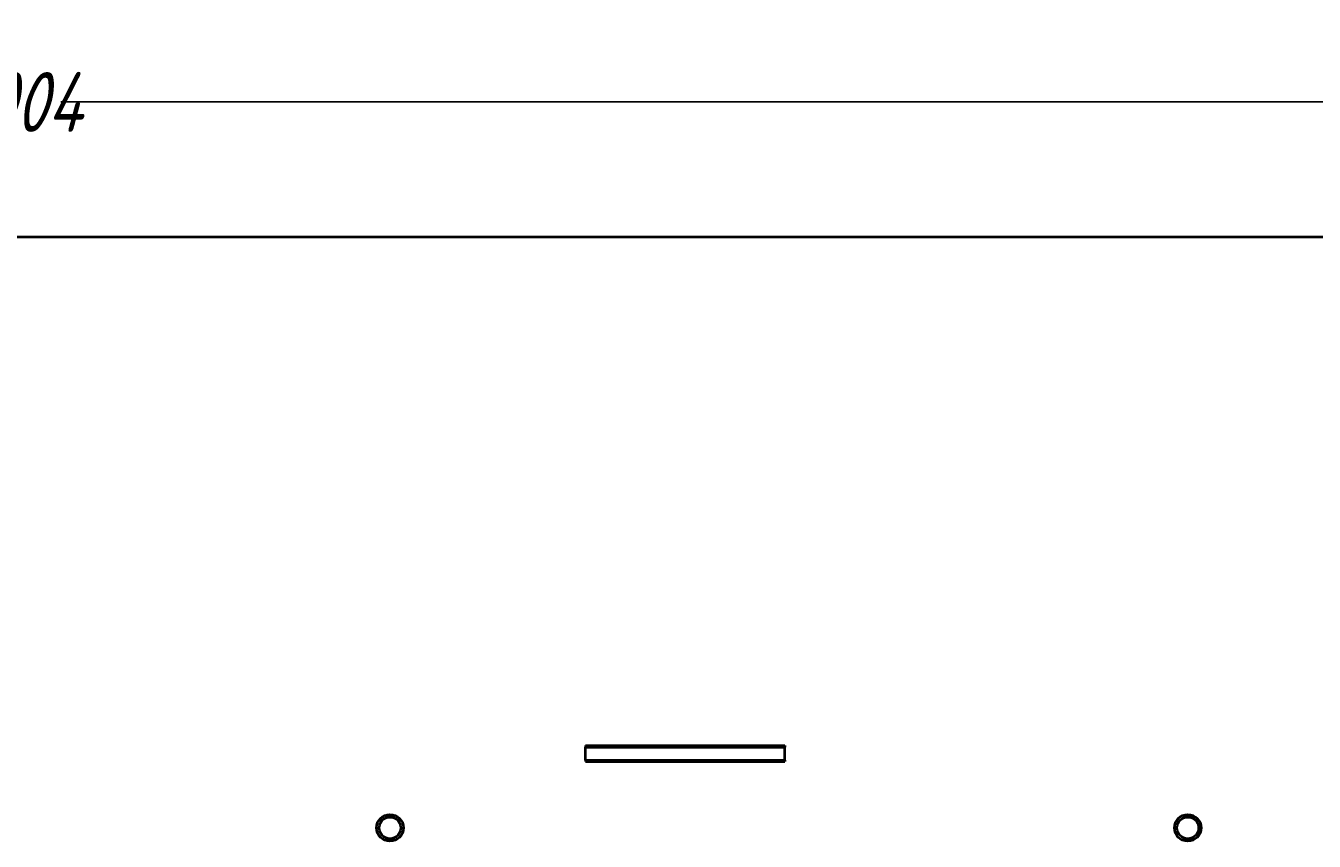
# Model space of a CAD drawing. Header units: millimetres. Extents: x -4428 to 4131, y -3615 to 4038.
# Tile 41 of 172: x -2162 to -547, y -1184 to -163. Entities that reach past the tile are written whole.
import ezdxf

# ---------------------------------------------------------------- set-up
doc = ezdxf.new("R2010")
doc.units = ezdxf.units.MM
doc.linetypes.add('K5LT_BASIC', pattern=[0])
doc.linetypes.add('K5LT_THIN', pattern=[0])
doc.layers.add('Системный слой', color=7, linetype='Continuous')
doc.styles.add('KDIMTEXTSTYLE', font='GOST_AU.SHX', dxfattribs={"width": 0.96, "oblique": 15, "height": 5})
doc.dimstyles.new('KDIMSTYLE (1.00)', dxfattribs={"dimtxt": 5, "dimasz": 1, "dimexe": 2, "dimexo": 0, "dimgap": 1, "dimtad": 1, "dimtxsty": 'KDIMTEXTSTYLE', "dimsah": 1, "dimcen": 0, "dimdle": 1, "dimadec": 0, "dimazin": 0, "dimtfac": 0.667, "dimtmove": 0, "dimatfit": 3, "dimfxl": 1, "dimtvp": 1, "dimtolj": 1, "dimtzin": 0, "dimarcsym": 0})

# ---------------------------------------------------------------- blocks, each defined once
blk = doc.blocks.new('KDIMARROW_01')
at = {"layer": 'Системный слой'}
blk.add_hatch(color=0, dxfattribs=at).paths.add_polyline_path([(-5, -0.7), (0, 0), (-5, 0.7), (-4.5, 0)])
at = {"layer": 'Системный слой', "color": 0, "linetype": 'K5LT_THIN', "lineweight": 20}
for p, q in [((-4.5, 0), (-5, 0.7)), ((-5, 0.7), (0, 0)), ((0, 0), (-5, -0.7)), ((-5, -0.7), (-4.5, 0)), ((0, 0), (-1, 0))]:
    blk.add_line(p, q, dxfattribs=at)
blk = doc.blocks.new('U15')
at = {"layer": 'Системный слой', "color": 150, "linetype": 'K5LT_BASIC', "lineweight": 40, "true_color": 0x0080ff}
for p, q in [((-3937.3, -427.1), (58.7, -427.1)), ((-1460.3, -1064.6), (-1460.3, -1066.6)), ((-1460.3, -1064.6), (-1210.3, -1064.6)), ((-1210.3, -1064.6), (-1210.3, -1066.6)), ((-1460.3, -1066.6), (-1360.3, -1066.6)), ((-1460.3, -1082.6), (-1460.3, -1066.6)), ((-1360.3, -1066.6), (-1310.3, -1066.6)), ((-1310.3, -1066.6), (-1210.3, -1066.6)), ((-1210.3, -1082.6), (-1210.3, -1066.6)), ((-1460.3, -1082.6), (-1360.3, -1082.6)), ((-1460.3, -1082.6), (-1460.3, -1084.6)), ((-1460.3, -1084.6), (-1210.3, -1084.6)), ((-1360.3, -1082.6), (-1310.3, -1082.6)), ((-1310.3, -1082.6), (-1210.3, -1082.6)), ((-1210.3, -1082.6), (-1210.3, -1084.6))]:
    blk.add_line(p, q, dxfattribs=at)
for centre, radius in [((-1705.3, -1167.6), 16.8), ((-1705.3, -1167.6), 13.6), ((-705.3, -1167.6), 16.8), ((-705.3, -1167.6), 13.6)]:
    blk.add_circle(centre, radius, dxfattribs=at)

msp = doc.modelspace()

# ---------------------------------------------------------------- block references
at = {"layer": 'Системный слой'}
msp.add_blockref('U15', (0, 0), dxfattribs=at)

# ---------------------------------------------------------------- dimensions: what is measured, and where the dimension line sits
at = {"layer": 'Системный слой', "color": 7}
msp.add_linear_dim(base=(-3945.336, -257.989), p1=(58.664, -427.092), p2=(-3945.336, -427.092), location=(-2175.336, -257.989), dimstyle='KDIMSTYLE (1.00)', override={"dimexo": 0, "dimpost": '\\H75.0;\\W0.965;\\Q15;<>', "dimblk1": 'KDIMARROW_01', "dimblk2": 'KDIMARROW_01', "dimse1": 0, "dimse2": 0, "dimclrt": 7, "dimtolj": 1}, dxfattribs=at).render()

doc.saveas('drawing.dxf')
